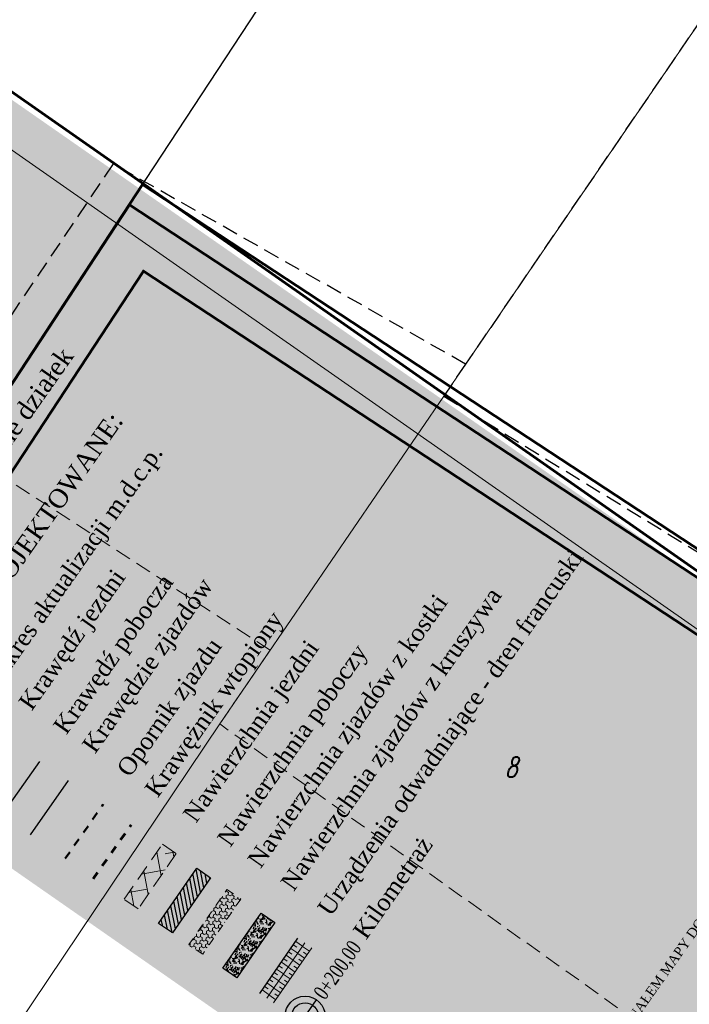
# Model space of a CAD drawing. Header units: metres. Extents: x -712710 to 14443962, y 4588558 to 14849904.
# Tile 200 of 256: x 7505307 to 7505349, y 5888673 to 5888734. Entities that reach past the tile are written whole.
import ezdxf
from ezdxf.enums import TextEntityAlignment as Align

# ---------------------------------------------------------------- set-up
doc = ezdxf.new("R2010")
doc.units = ezdxf.units.M
doc.header["$MEASUREMENT"] = 0
doc.header["$XCLIPFRAME"] = 2
for name, pattern in [('1', [0, 0]), ('2', [1.5, 1, -0.5]), ('3', [1, 0.5, -0.5]), ('UOP', [1.5, 1, -0.5])]:
    doc.linetypes.add(name, pattern=pattern)
doc.layers.get('0').update_dxf_attribs({"color": 250, "linetype": 'CONTINUOUS', "lineweight": 100})
doc.layers.get('Defpoints').update_dxf_attribs({"linetype": 'CONTINUOUS'})
for name, color, linetype, lineweight in [('#DRENAŻ', 154, '1', 30), ('#DRENAŻSKARPY', 132, '1', 5), ('#kilometraż', 1, '1', 25), ('#kraw pobocza', 30, 'CONTINUOUS', 30), ('#krawężik wtopiony ', 210, '3', 60), ('#krawężnik 15x30', 92, '1', 50), ('#lrawęż zjazdu ', 150, 'CONTINUOUS', 30), ('#OPORNIK ZJAZADU ', 170, '3', 50), ('#pow jezdni', 148, '2', 9), ('#pow pobocza', 40, 'CONTINUOUS', 25), ('#pow zjazdów', 160, '3', 9), ('#tabliczka', 18, 'CONTINUOUS', 13), ('Dzialki', 7, '1', 13), ('Kontury', 3, 'UOP', 25), ('Numery_dzialek', 7, 'CONTINUOUS', 13), ('Uzytki', 3, 'UOP', 18)]:
    doc.layers.add(name, color=color, linetype=linetype, lineweight=lineweight)
doc.layers.add('#RAMKA 2', color=133, linetype='1', lineweight=60, plot=False)
doc.styles.add('Art', font='times.ttf', dxfattribs={"width": 0.75})
doc.styles.get("Standard").update_dxf_attribs({"font": 'Simplex.SHX', "width": 0.75})
doc.styles.add('TABLICZKA', font='times.ttf')
doc.dimstyles.get("Standard").update_dxf_attribs({"dimtxt": 1, "dimasz": 1, "dimexe": 1, "dimexo": 1, "dimgap": 1, "dimtad": 1, "dimtxsty": 'Standard', "dimcen": 2.5, "dimadec": 0, "dimazin": 0, "dimtfac": 1, "dimtmove": 0, "dimatfit": 3, "dimfxl": 1, "dimarcsym": 0})
picture_1 = doc.add_image_def('image3.tif', size_in_pixel=(4960, 3507))

# ---------------------------------------------------------------- blocks, each defined once
blk = doc.blocks.new('QQW')
at = {"layer": '#tabliczka', "lineweight": 25, "style": 'TABLICZKA'}
blk.add_text('Mikołajewski, Rudzińska-Smolińska, Opalach ', height=1.634752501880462, rotation=0.1476263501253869, dxfattribs=at).set_placement((556.2495436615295, 197.9909880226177))
blk = doc.blocks.new('Km_s')
for points in [[(-0.3333333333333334, 1e-16), (0.3333333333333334, 0, 1)], [(0.5000000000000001, 0), (0.3333333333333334, 0, -1), (-0.3333333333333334, 1e-16), (-0.5000000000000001, 1e-16, 1)]]:
    blk.add_hatch(color=0).paths.add_polyline_path(points)
blk.add_line((-0.5, 1e-16), (0.5000000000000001, 0))
for radius in [0.5000000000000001, 0.3333333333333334]:
    blk.add_circle((0, 0), radius)
blk.add_attdef('NR_001', text='', height=0.5).set_placement((0.5969304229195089, 0.0040927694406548), align=Align.MIDDLE_LEFT)
blk = doc.blocks.new('3S3')
at = {"layer": '#kilometraż'}
h = blk.add_hatch(dxfattribs=at)
h.set_pattern_fill('GRAVL1', color=23, scale=0.9999999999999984, angle=319.0709871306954)
h.set_pattern_definition([(228.0128, (1.232532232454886, -1.911111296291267), (-7.999998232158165, -9.000001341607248), [0.134536, -13.319088]), (184.9696999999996, (1.142532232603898, -2.011111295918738), (12.00000105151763, 0.9999913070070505), [0.2308679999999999, -22.85592499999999]), (132.5104, (0.9125322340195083, -2.031111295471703), (9.999990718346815, -11.0000086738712), [0.162788, -16.116032]), (267.2737, (0.5225322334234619, -2.281111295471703), (0.9999960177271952, 20.00000029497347), [0.210238, -20.813558]), (292.8336999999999, (0.5125322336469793, -2.49111129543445), (-5.000009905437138, 11.99999641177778), [0.206155, -20.409373]), (357.2737, (0.5925322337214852, -2.681111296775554), (-20.00000029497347, 0.9999960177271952), [0.210238, -20.813558]), (37.69420000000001, (0.8025322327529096, -2.691111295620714), (-13.00000734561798, -9.999990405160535), [0.2780290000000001, -27.52484900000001]), (72.2553, (1.022532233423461, -2.52111129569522), (7.000010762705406, 21.99999623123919), [0.262488, -25.986321]), (121.4296, (1.102532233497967, -2.27111129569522), (-8.000008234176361, 12.99999503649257), [0.2109499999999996, -20.88407299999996]), (175.2364, (0.9925322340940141, -2.091111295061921), (11.00000094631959, -0.9999915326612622), [0.240832, -11.800763]), (222.3974, (0.7525322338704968, -2.071111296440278), (-12.00000735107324, -10.99999208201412), [0.311448, -30.833375]), (138.8141, (1.512532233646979, -2.291111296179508), (-7.000002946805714, 5.999997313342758), [0.106301, -10.523844]), (171.4692, (1.432532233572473, -2.221111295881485), (12.99999828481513, -2.000007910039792), [0.202237, -20.021511]), (225, (1.232532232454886, -2.191111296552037), (-3e-16, -1.000000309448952), [0.141421, -1.272791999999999]), (203.1985999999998, (1.162532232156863, -2.071111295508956), (4.999999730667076, 2.000001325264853), [0.0761579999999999, -7.539614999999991]), (291.8013999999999, (1.092532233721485, -2.101111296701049), (-0.9999999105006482, 3.00000027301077), [0.107703, -5.277462]), (30.96380000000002, (1.13253223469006, -2.201111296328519), (2.999998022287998, 2.000002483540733), [0.1749289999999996, -5.656022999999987]), (161.5651, (1.282532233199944, -2.111111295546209), (2.000000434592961, -0.999998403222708), [0.1264909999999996, -3.035786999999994]), (16.38949999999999, (0.5125322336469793, -2.101111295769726), (10.00000219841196, 2.999992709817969), [0.1772, -17.54284499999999]), (70.34619999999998, (0.6825322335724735, -2.05111129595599), (-3.999995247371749, -11.00000213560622), [0.1486609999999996, -14.71740799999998]), (293.1985999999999, (1.282532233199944, -1.911111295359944), (-2.000001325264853, 4.999999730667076), [0.152315, -7.463458]), (343.6105, (1.342532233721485, -2.05111129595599), (-10.00000219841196, 2.999992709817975), [0.1771999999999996, -17.54284499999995]), (339.4440000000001, (0.5125322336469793, -2.721111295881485), (-5.000001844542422, 1.999995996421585), [0.17088, -8.373124]), (294.7751, (0.672532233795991, -2.781111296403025), (-4.999992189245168, 11.00000342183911), [0.143178, -14.174643]), (66.80139999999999, (1.292532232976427, -2.911111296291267), (2.000001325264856, 4.999999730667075), [0.152315, -7.463458]), (17.35399999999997, (1.352532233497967, -2.77111129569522), (-13.00000201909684, -3.999994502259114), [0.167631, -16.595424]), (69.44399999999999, (0.8025322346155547, -2.911111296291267), (-1.999995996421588, -5.000001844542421), [0.08544, -8.458564]), (101.3099, (1.232532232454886, -2.911111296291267), (-0.9999976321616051, 4.000000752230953), [0.05099, -5.048028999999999]), (165.9637999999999, (1.222532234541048, -2.861111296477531), (3.000000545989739, -0.9999980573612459), [0.206155, -3.916949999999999]), (186.0089999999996, (1.022532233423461, -2.811111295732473), (9.99999975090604, 0.9999993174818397), [0.19105, -18.91392299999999]), (303.6900999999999, (1.132532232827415, -2.291111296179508), (-1.00000133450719, 1.99999955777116), [0.144222, -3.461328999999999]), (353.1572, (1.212532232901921, -2.411111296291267), (16.99999936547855, -2.000007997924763), [0.251794, -24.927563]), (60.94539999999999, (1.462532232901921, -2.441111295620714), (-4.000000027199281, -7.000000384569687), [0.102956, -10.192674]), (89.99999999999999, (1.512532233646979, -2.351111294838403), (-0.9999999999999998, 1), [0.06, -0.9399999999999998]), (120.2564, (1.002532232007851, -2.781111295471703), (3.999994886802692, -7.000002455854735), [0.138924, -13.75352]), (48.01279999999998, (0.9325322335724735, -2.661111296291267), (7.999998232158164, 9.00000134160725), [0.269072, -13.184552]), (360, (1.11253223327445, -2.461111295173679), (1, 0.9999999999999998), [0.26, -0.7399999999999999]), (325.3048, (1.372532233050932, -2.461111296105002), (-9.999994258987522, 7.000008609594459), [0.158114, -15.653274]), (254.0545999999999, (1.502532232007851, -2.551111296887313), (-0.9999998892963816, -4.00000012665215), [0.145602, -7.134507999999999]), (207.6459999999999, (1.462532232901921, -2.691111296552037), (-18.99999580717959, -10.00000771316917), [0.2370649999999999, -23.469474]), (175.4261, (1.252532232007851, -2.80111129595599), (-13.00000055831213, 0.9999948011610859), [0.2507989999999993, -24.82907399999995])])
h.paths.add_polyline_path([(-68.80076049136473, 178.2773099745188), (-64.58995710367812, 178.2910504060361), (-64.5934066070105, 179.3481626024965), (-68.80421000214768, 179.3344221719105)])
at = {"layer": '#krawężnik 15x30', "lineweight": 60}
h = blk.add_hatch(color=255, dxfattribs=at)
h.dxf.hatch_style = 1
h.paths.add_polyline_path([(-71.23995793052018, 232.0392089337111), (-71.23782309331, 81.09775459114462), (-31.65646401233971, 81.10020904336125), (-31.65859885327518, 232.0416633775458)])
at = {"layer": '#pow jezdni'}
h = blk.add_hatch(dxfattribs=at)
h.set_pattern_fill('ANSI38', color=256, scale=8)
h.set_pattern_definition([(45, (-7505407.349615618, -5888312.208507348), (-0.7071067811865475, 0.7071067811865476), []), (135, (-7505407.349615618, -5888312.208507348), (-2.121320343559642, 0.7071067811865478), [2.5, -1.5])])
h.paths.add_polyline_path([(-68.78599136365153, 185.8325992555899), (-64.57518797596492, 185.846339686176), (-64.5786374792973, 186.9034518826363), (-68.78944087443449, 186.8897114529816)])
at = {"layer": '#pow pobocza'}
h = blk.add_hatch(dxfattribs=at)
h.set_pattern_fill('ANSI31', color=256, scale=2, angle=1)
h.set_pattern_definition([(46, (-7505407.453233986, -5888312.207994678), (-0.1798349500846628, 0.1736645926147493), [])])
h.paths.add_polyline_path([(-68.79901933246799, 183.1994500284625), (-64.58821594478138, 183.2131904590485), (-64.59166544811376, 184.2703026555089), (-68.80246884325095, 184.2565622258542)])
at = {"layer": '#pow zjazdów'}
h = blk.add_hatch(dxfattribs=at)
h.set_pattern_fill('DELTA', color=256, scale=0.07, angle=1)
h.set_pattern_definition([(31, (-7505407.452739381, -5888312.359568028), (-0.0073300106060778, 0.4199360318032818), [0.14, -0.28]), (31, (-7505407.577629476, -5888312.151716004), (-0.0073300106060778, 0.4199360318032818), [0.14, -0.28]), (90.99999999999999, (-7505407.457626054, -5888312.079610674), (-0.3673402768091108, 0.2036200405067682), [0.14, -0.28]), (90.99999999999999, (-7505407.215175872, -5888312.07537869), (-0.3673402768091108, 0.2036200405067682), [0.14, -0.28]), (151, (-7505407.452739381, -5888312.359568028), (-0.3600102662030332, -0.2163159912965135), [0.14, -0.28]), (151, (-7505407.577629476, -5888312.151716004), (-0.3600102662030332, -0.2163159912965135), [0.14, -0.28])])
h.paths.add_polyline_path([(-68.80925234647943, 180.8796625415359), (-64.59844895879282, 180.8934029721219), (-64.60189846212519, 181.9505151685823), (-68.81270185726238, 181.9367747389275)])
at = {"layer": '#DRENAŻ', "linetype": 'Continuous'}
blk.add_line((-68.7769697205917, 176.5355170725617), (-64.56616632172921, 176.5492575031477), dxfattribs=at)
at = {"layer": '#DRENAŻSKARPY'}
for p, q in [((-68.51269167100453, 176.5363794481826), (-68.5109669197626, 176.0078233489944)), ((-68.24841362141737, 176.5372418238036), (-68.24755124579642, 176.2729637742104)), ((-67.98413557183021, 176.5381041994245), (-67.98241082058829, 176.0095481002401)), ((-67.71985752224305, 176.5389665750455), (-67.71899514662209, 176.2746885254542)), ((-67.45557947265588, 176.5398289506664), (-67.45385472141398, 176.0112728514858)), ((-67.19130142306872, 176.5406913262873), (-67.19043904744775, 176.276413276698)), ((-66.92702337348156, 176.5415537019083), (-66.92529862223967, 176.0129976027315)), ((-66.6627453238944, 176.5424160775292), (-66.66188294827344, 176.2781380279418)), ((-66.39846727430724, 176.5432784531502), (-66.39674252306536, 176.0147223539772)), ((-66.13418922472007, 176.5441408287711), (-66.13332684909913, 176.2798627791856)), ((-65.86991117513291, 176.545003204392), (-65.86818642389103, 176.0164471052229)), ((-65.60563312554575, 176.545865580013), (-65.60477074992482, 176.2815875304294)), ((-65.34135507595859, 176.5467279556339), (-65.33963032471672, 176.0181718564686)), ((-65.07707702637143, 176.5475903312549), (-65.0762146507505, 176.2833122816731)), ((-64.81279897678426, 176.5484527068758), (-64.81107422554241, 176.0198966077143)), ((-64.56444157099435, 176.0207014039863), (-68.7752449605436, 176.0069609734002)), ((-64.56271682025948, 175.4921453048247), (-68.77352020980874, 175.4784048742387)), ((-68.52688756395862, 175.4792096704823), (-68.52861231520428, 176.0077657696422)), ((-68.26260951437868, 175.4800720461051), (-68.26347189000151, 175.7443500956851)), ((-67.99833146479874, 175.4809344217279), (-68.00005621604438, 176.0094905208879)), ((-67.7340534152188, 175.4817967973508), (-67.73491579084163, 175.7460748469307)), ((-67.46977536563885, 175.4826591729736), (-67.4715001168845, 176.0112152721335)), ((-67.20549731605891, 175.4835215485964), (-67.20635969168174, 175.7477995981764)), ((-66.94121926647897, 175.4843839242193), (-66.94294401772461, 176.0129400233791)), ((-66.67694121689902, 175.4852462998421), (-66.67780359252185, 175.749524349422)), ((-66.41266316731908, 175.4861086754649), (-66.41438791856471, 176.0146647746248)), ((-66.14838511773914, 175.4869710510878), (-66.14924749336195, 175.7512491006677)), ((-65.8841070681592, 175.4878334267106), (-65.88583181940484, 176.0163895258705)), ((-65.61982901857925, 175.4886958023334), (-65.62069139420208, 175.7529738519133)), ((-65.35555096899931, 175.4895581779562), (-65.35727572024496, 176.0181142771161)), ((-65.09127291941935, 175.4904205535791), (-65.09213529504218, 175.754698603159)), ((-64.82699486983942, 175.4912829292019), (-64.82871962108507, 176.0198390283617))]:
    blk.add_line(p, q, dxfattribs=at)
at = {"layer": '#kilometraż', "color": 23}
blk.add_lwpolyline([(-68.80421000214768, 179.3344221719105), (-64.5934066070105, 179.3481626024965), (-64.58995710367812, 178.2910504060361), (-68.80076049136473, 178.2773099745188)], close=True, dxfattribs=at)
at = {"layer": '#kraw pobocza'}
blk.add_line((-68.89795413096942, 196.1920406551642), (-64.73297405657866, 196.1714336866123), dxfattribs=at)
at = {"layer": '#krawężik wtopiony '}
blk.add_line((-68.86472644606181, 189.2221281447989), (-64.69974637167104, 189.2015211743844), dxfattribs=at)
at = {"layer": '#lrawęż zjazdu '}
blk.add_line((-68.84097085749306, 194.023491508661), (-64.67599078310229, 194.0028845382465), dxfattribs=at)
at = {"layer": '#OPORNIK ZJAZADU '}
blk.add_line((-68.81809135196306, 191.3901646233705), (-64.6531112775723, 191.369557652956), dxfattribs=at)
at = {"layer": '#pow jezdni'}
blk.add_lwpolyline([(-68.78944087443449, 186.8897114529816), (-64.5786374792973, 186.9034518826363), (-64.57518797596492, 185.846339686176), (-68.78599136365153, 185.8325992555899)], close=True, dxfattribs=at)
at = {"layer": '#pow pobocza'}
blk.add_lwpolyline([(-68.80246884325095, 184.2565622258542), (-64.59166544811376, 184.2703026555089), (-64.58821594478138, 183.2131904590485), (-68.79901933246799, 183.1994500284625)], close=True, dxfattribs=at)
at = {"layer": '#pow zjazdów'}
blk.add_lwpolyline([(-68.81270185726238, 181.9367747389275), (-64.60189846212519, 181.9505151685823), (-64.59844895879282, 180.8934029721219), (-68.80925234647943, 180.8796625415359)], close=True, dxfattribs=at)
at = {"layer": '#kilometraż'}
ref = blk.add_blockref('Km_s', (-68.33342828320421, 173.384588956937), dxfattribs=dict(at, xscale=2.520000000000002, yscale=2.520000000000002, zscale=2.520000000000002, rotation=359.8200156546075))
ref.add_attrib('NR', '0+200,00', dxfattribs={"layer": '0', "height": 0.9450000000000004, "rotation": 359.8200156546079, "style": 'Art', "width": 0.75}).set_placement((-66.82913864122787, 173.3901773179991), align=Align.MIDDLE_LEFT)
at = {"xscale": 0.5020830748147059, "yscale": 0.5020830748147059, "zscale": 0.5020830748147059, "rotation": 359.8769641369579}
blk.add_blockref('QQW', (-336.8635934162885, 53.65692845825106), dxfattribs=at)
at = {"layer": '#tabliczka', "color": 0, "linetype": 'Continuous', "attachment_point": 1, "rotation": 359.716521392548, "style": 'TABLICZKA'}
for s, insert, char_height, width in [('Numery działek inwestycji', (-62.56590675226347, 214.2581577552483), 1.155970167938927, 32.09244752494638), ('Granice ewidencyjne działek', (-62.86453123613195, 210.1744511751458), 1.155970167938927, 32.09244752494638), ('ELEMENTY PROJEKTOWANE:', (-68.45045215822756, 205.3213776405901), 1.155970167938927, 32.09244752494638), ('Zakres aktualizacji m.d.c.p.', (-62.46073390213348, 202.0482590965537), 1.083722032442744, 29.1047278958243), ('Krawędź jezdni', (-62.44299339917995, 199.4623511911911), 1.083722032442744, 29.1047278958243), ('Krawędź pobocza', (-62.43438509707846, 196.8243127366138), 1.083722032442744, 29.1047278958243), ('Krawędzie zjazdów ', (-62.37741704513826, 194.6604285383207), 1.083722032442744, 29.1047278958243), ('Opornik zjazdu', (-62.35453753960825, 192.0271016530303), 1.083722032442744, 29.1047278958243), ('Krawężnik wtopiony ', (-62.401172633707, 189.8590651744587), 1.083722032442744, 29.1047278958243), ('Nawierzchnia jezdni ', (-62.33340807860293, 186.9807662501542), 1.083722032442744, 29.1047278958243), ('Nawierzchnia poboczy', (-62.34643604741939, 184.3476170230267), 1.083722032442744, 29.1047278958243), ('Nawierzchnia zjazdów z kostki ', (-62.35666906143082, 182.0278295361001), 1.083722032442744, 29.1047278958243), ('Nawierzchnia zjazdów z kruszywa  ', (-62.34842145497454, 179.5003280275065), 1.083722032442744, 29.1047278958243), ('Urządzenia odwadniające - dren francuski', (-62.32117131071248, 176.6984004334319), 1.083722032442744, 32.36273066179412), ('Kilometraż', (-62.24060700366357, 174.0377797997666), 1.083722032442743, 29.1047278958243)]:
    blk.add_mtext(s, dxfattribs=dict(at, insert=insert, char_height=char_height, width=width))
at = {"layer": '#tabliczka', "color": 1, "linetype": 'Continuous', "insert": (-67.05569896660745, 156.8489428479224), "char_height": 0.6020677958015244, "width": 30.76588146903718, "attachment_point": 1, "rotation": 359.63758148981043, "style": 'TABLICZKA'}
blk.add_mtext('ZA ZGODNOŚĆ Z ORYGINAŁEM MAPY DO CELÓW PROJEKTOWYCH ', dxfattribs=at)
blk = doc.blocks.new('*D475')
at = {"layer": '#RAMKA 2', "color": 0, "lineweight": -2}
for p, q in [((7505314.054405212, 5888722.892153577), (7505353.641162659, 5888783.203064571)), ((7505353.105728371, 5888782.059294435), (7505575.110416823, 5888636.340292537)), ((7505812.624460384, 5888480.441290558), (7505590.619771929, 5888626.160292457)), ((7505773.874096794, 5888421.076606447), (7505813.460854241, 5888481.387517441))]:
    blk.add_line(p, q, dxfattribs=at)
at = {"layer": '#RAMKA 2', "color": 0}
for points in [[(7505353.122190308, 5888782.084374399), (7505353.089266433, 5888782.034214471), (7505352.955248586, 5888782.158066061)], [(7505812.607998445, 5888480.416210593), (7505812.640922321, 5888480.466370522), (7505812.774940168, 5888480.342518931)]]:
    blk.add_solid(points, dxfattribs=at)
at = {"layer": 'Defpoints', "color": 0}
for p in [(7505314.020109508, 5888722.839903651), (7505812.774940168, 5888480.342518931), (7505773.83980109, 5888421.024356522)]:
    blk.add_point(p, dxfattribs=at)
at = {"layer": '#RAMKA 2', "color": 0, "insert": (7505582.865094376, 5888631.250292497), "char_height": 0.18, "attachment_point": 5, "rotation": 326.7199845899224}
blk.add_mtext('\\A1;\\H55.555556x;1100', dxfattribs=at)

msp = doc.modelspace()

# ---------------------------------------------------------------- linework, layer by layer
at = {"layer": '#RAMKA 2'}
for points in [[(7505106.886903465, 5888198.51777033), (7505421.929379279, 5888649.348379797), (7505302.254344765, 5888732.977837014), (7504987.211868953, 5888282.147227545)], [(7505233.925693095, 5888600.770722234), (7505693.725037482, 5888298.968530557), (7505773.83980109, 5888421.024356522), (7505314.040456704, 5888722.8265482)], [(7505238.079883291, 5888601.632524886), (7505692.86323483, 5888303.122720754), (7505769.685610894, 5888420.16255387), (7505314.902259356, 5888718.672358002)]]:
    msp.add_lwpolyline(points, close=True, dxfattribs=at)
at = {"layer": '#tabliczka'}
msp.add_lwpolyline([(7505106.146240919, 5888202.695259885), (7505417.751889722, 5888648.60771725), (7505302.995007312, 5888728.800347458), (7504991.389358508, 5888282.887890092)], close=True, dxfattribs=at)
at = {"layer": 'Dzialki'}
for p, q in [((7505359.269999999, 5888748.16), (7505319.690000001, 5888690.259999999)), ((7505319.690000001, 5888690.259999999), (7505272.73, 5888620.379999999))]:
    msp.add_line(p, q, dxfattribs=at)
at = {"layer": 'Kontury'}
for p, q in [((7505359.269999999, 5888748.16), (7505335.12, 5888712.840000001)), ((7505313.009999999, 5888725.400000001), (7505301.7, 5888708.639999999)), ((7505335.12, 5888712.840000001), (7505313.009999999, 5888725.400000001)), ((7505335.12, 5888712.840000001), (7505333.750000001, 5888710.82)), ((7505333.750000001, 5888710.82), (7505363.38, 5888692.63))]:
    msp.add_line(p, q, dxfattribs=at)
at = {"layer": 'Uzytki'}
for p, q in [((7505322.860000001, 5888694.89), (7505281.32, 5888721.88)), ((7505319.690000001, 5888690.259999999), (7505322.860000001, 5888694.89)), ((7505348.32, 5888669.84), (7505319.690000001, 5888690.259999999))]:
    msp.add_line(p, q, dxfattribs=at)

# ---------------------------------------------------------------- block references
at = {"layer": '#tabliczka', "rotation": 55.14918695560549}
msp.add_blockref('3S3', (7505506.380827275, 5888628.916566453), dxfattribs=at)

# ---------------------------------------------------------------- texts
at = {"layer": 'Numery_dzialek', "oblique": 15, "width": 0.7}
msp.add_text('8', height=1.25, dxfattribs=at).set_placement((7505337.98, 5888687.549999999), align=Align.MIDDLE)

# ---------------------------------------------------------------- dimensions: what is measured, and where the dimension line sits
at = {"layer": '#RAMKA 2'}
dim = msp.add_aligned_dim(p1=(7505314.020109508, 5888722.839903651), p2=(7505773.83980109, 5888421.024356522), distance=70.95484089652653, text='\\H55.555556x;1100', dimstyle='Standard', override={"dimtxt": 0.18, "dimasz": 0.18, "dimexe": 1.25, "dimexo": 0.0625, "dimgap": 0.09, "dimtad": 0, "dimtih": 1, "dimtoh": 1, "dimdec": 4, "dimzin": 0, "dimdsep": 46, "dimtxsty": 'Standard', "dimcen": 0.09, "dimtdec": 4, "dimtofl": 0, "dimtolj": 1, "dimtzin": 0}, dxfattribs=at)
dim.commit()
dim.dimension.update_dxf_attribs({"geometry": '*D475', "text_midpoint": (7505582.865094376, 5888631.250292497)})

# ---------------------------------------------------------------- pictures from other files: only their frames are drawn
image = msp.add_image(picture_1, insert=(7505489.259478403, 5888609.651494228), size_in_units=(208.61017457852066, 147.4991698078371), rotation=146.72953602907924, dxfattribs=at)
image.set_boundary_path([(2561.925231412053, 3506.5), (2564.10179565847, 2377.902161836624), (3495.537420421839, 2380.745222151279), (3515.660860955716, -0.4999999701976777), (4959.499999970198, -0.4999999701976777), (4959.499999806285, 3506.500000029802), (2561.925231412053, 3506.5)])

doc.saveas('drawing.dxf')
